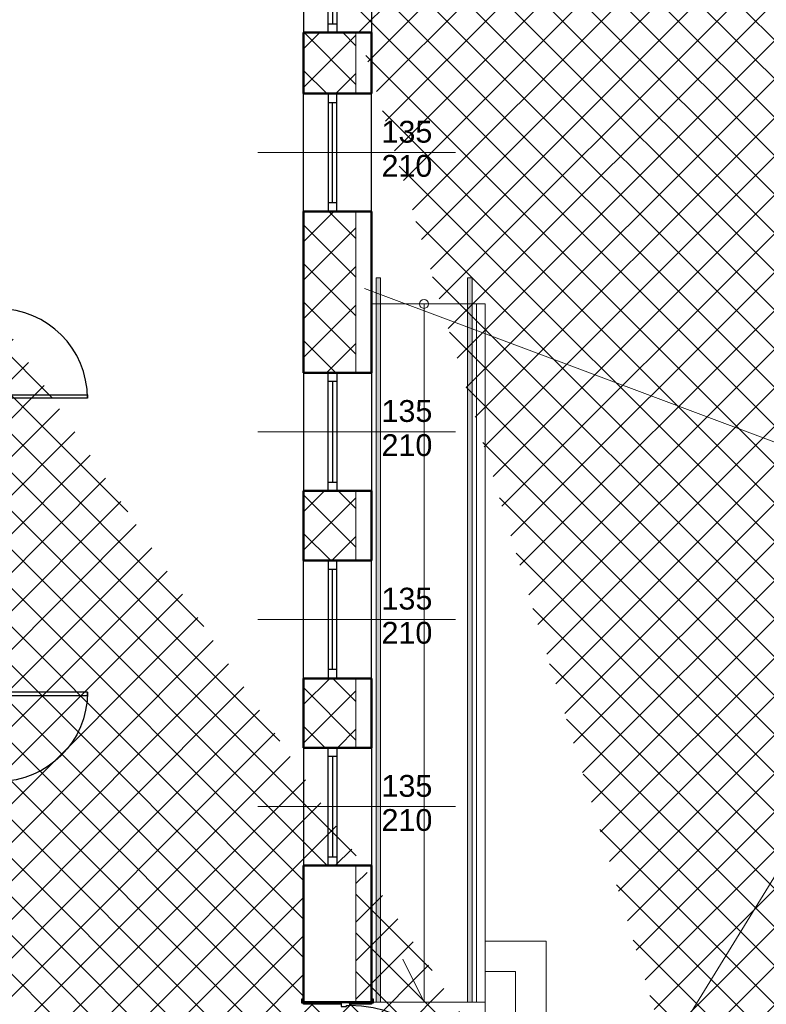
# Model space of a CAD drawing. Header units: millimetres. Extents: x 2215 to 12087, y 6991 to 11359.
# Tile 8 of 26: x 3833 to 4689, y 9063 to 10191. Entities that reach past the tile are written whole.
import ezdxf

# ---------------------------------------------------------------- set-up
doc = ezdxf.new("R2010")
doc.units = ezdxf.units.MM
for name, color, linetype in [('2D - Ogólne', 7, 'Continuous'), ('Drzwi Archicad', 7, 'Continuous'), ('Konstrukcja - Ściany zew', 7, 'Continuous'), ('Okna Archicada', 7, 'Continuous'), ('Opisy - Teksty', 7, 'Continuous')]:
    doc.layers.add(name, color=color, linetype=linetype)
for name, color, linetype, lineweight in [('A_cienkie', 130, 'Continuous', 9), ('A_opisy', 81, 'Continuous', 13), ('A_ściany istniejące hatch', 82, 'Continuous', 9)]:
    doc.layers.add(name, color=color, linetype=linetype, lineweight=lineweight)
doc.styles.add('STYL_AUTOMATYCZNY_1', font='arial.ttf')

# ---------------------------------------------------------------- blocks, each defined once
blk = doc.blocks.new('Okno 27_2')
at = {"layer": 'Okna Archicada', "color": 7, "linetype": 'Continuous', "lineweight": 25}
for p, q in [((-675, 400), (675, 400)), ((-675, 0), (-575.0000000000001, 0)), ((-575.0000000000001, 0), (-575.0000000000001, -100)), ((-575.0000000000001, 0), (575.0000000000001, 0)), ((575.0000000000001, -100), (575.0000000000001, 0)), ((575.0000000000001, 0), (675, 0)), ((-575.0000000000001, -100), (-675, -100)), ((-575.0000000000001, -50), (575.0000000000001, -50)), ((575.0000000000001, -100), (-575.0000000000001, -100)), ((675, -100), (575.0000000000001, -100)), ((-675, -380), (675, -380))]:
    blk.add_line(p, q, dxfattribs=at)
at = {"layer": 'Okna Archicada', "color": 7, "linetype": 'Continuous', "lineweight": 50}
for p, q in [((-675, 400), (-675, 0)), ((675, 400), (675, 0)), ((-675, 0), (-675, -100)), ((-675, 0), (-675, -100)), ((675, 0), (675, -100)), ((675, 0), (675, -100)), ((-675, -100), (-675, -380)), ((675, -100), (675, -380))]:
    blk.add_line(p, q, dxfattribs=at)
blk = doc.blocks.new('Drzwi metalowe 27_2')
at = {"layer": 'Drzwi Archicad', "color": 7, "linetype": 'Continuous', "lineweight": 25}
for p, q in [((622, 0), (621.9999999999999, 1324)), ((621.9999999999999, 1324), (661.9999999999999, 1324)), ((661.9999999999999, 1324), (661.9999999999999, 0)), ((-737, 250), (-737, 269)), ((-737, 269), (-687, 269)), ((-687, 250), (-737, 250)), ((-700, 0), (-700, 250)), ((-700, 250), (-674.9999999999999, 250)), ((-687, 269), (-687, 250)), ((-674.9999999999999, 250), (-674.9999999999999, 0)), ((674.9999999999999, 0), (674.9999999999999, 250)), ((674.9999999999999, 250), (700, 250)), ((687, 269), (737, 269)), ((687, 250), (687, 269)), ((737, 250), (687, 250)), ((700, 250), (700, 0)), ((737, 269), (737, 250)), ((-674.9999999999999, 0), (-700, 0)), ((-661.9999999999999, 0), (-700, 0)), ((-700, 0), (-700, -100)), ((-661.9999999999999, -40), (-661.9999999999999, 0)), ((661.9999999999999, 0), (622, 0)), ((700, 0), (661.9999999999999, 0)), ((661.9999999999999, 0), (661.9999999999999, -40)), ((700, 0), (674.9999999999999, 0)), ((700, -100), (700, 0)), ((-700, -530), (-700, -100)), ((-700, -100), (-674.9999999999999, -100)), ((-700, -100), (-649.9999999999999, -100)), ((-674.9999999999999, -100), (-674.9999999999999, -530)), ((-649.9999999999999, -40), (-661.9999999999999, -40)), ((-649.9999999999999, -100), (-649.9999999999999, -40)), ((661.9999999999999, -40), (649.9999999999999, -40)), ((649.9999999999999, -40), (649.9999999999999, -100)), ((649.9999999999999, -100), (700, -100)), ((674.9999999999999, -530), (674.9999999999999, -100)), ((674.9999999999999, -100), (700, -100)), ((700, -100), (700, -530)), ((-737, -549), (-737, -530)), ((-737, -530), (-687, -530)), ((-687, -549), (-737, -549)), ((-674.9999999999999, -530), (-700, -530)), ((-687, -530), (-687, -549)), ((700, -530), (674.9999999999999, -530)), ((687, -530), (737, -530)), ((687, -549), (687, -530)), ((737, -549), (687, -549)), ((737, -530), (737, -549))]:
    blk.add_line(p, q, dxfattribs=at)
at = {"layer": 'Drzwi Archicad', "color": 7, "linetype": 'Continuous', "lineweight": 50}
for p, q in [((-700, 250), (-737, 250)), ((-700, 250), (-737, 250)), ((-700, 250), (-700, 0)), ((-700, 250), (-700, 0)), ((-700, 250), (-700, 0)), ((700, 250), (700, 0)), ((700, 250), (700, 0)), ((700, 250), (700, 0)), ((700, 250), (737, 250)), ((700, 250), (737, 250)), ((-700, 0), (-700, -100)), ((-700, 0), (-700, -100)), ((700, 0), (700, -100)), ((700, 0), (700, -100)), ((-700, -100), (-700, -530)), ((-700, -100), (-700, -530)), ((700, -100), (700, -530)), ((700, -100), (700, -530)), ((-700, -530), (-737, -530)), ((-700, -530), (-737, -530)), ((700, -530), (737, -530)), ((700, -530), (737, -530))]:
    blk.add_line(p, q, dxfattribs=at)
at = {"layer": 'Drzwi Archicad', "color": 7, "linetype": 'Continuous', "lineweight": 25}
blk.add_arc((661.9999999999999, 0), 1324, 90, 180, dxfattribs=at)
blk = doc.blocks.new('Ściana_2_1', base_point=(-7572.261235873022, 24720))
at = {"layer": 'Konstrukcja - Ściany zew', "color": 7, "linetype": 'Continuous', "lineweight": 50}
for p, q in [((-7292.261235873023, 19920), (-7572.261235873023, 19920)), ((-7192.261235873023, 19920), (-7292.261235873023, 19920)), ((-6792.261235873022, 19920), (-7192.261235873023, 19920)), ((-7292.261235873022, 19220), (-7572.261235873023, 19220)), ((-7192.261235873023, 19220), (-7292.261235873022, 19220)), ((-6792.261235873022, 19220), (-7192.261235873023, 19220)), ((-7292.261235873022, 17870), (-7572.261235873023, 17870)), ((-7192.261235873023, 17870), (-7292.261235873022, 17870)), ((-6792.261235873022, 17870), (-7192.261235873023, 17870)), ((-7292.261235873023, 16020), (-7572.261235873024, 16020)), ((-7192.261235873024, 16020), (-7292.261235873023, 16020)), ((-6792.261235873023, 16020), (-7192.261235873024, 16020)), ((-7292.261235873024, 14670), (-7572.261235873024, 14670)), ((-7192.261235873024, 14670), (-7292.261235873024, 14670)), ((-6792.261235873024, 14670), (-7192.261235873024, 14670)), ((-7292.261235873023, 13869.73562378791), (-7572.261235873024, 13869.73562378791)), ((-7192.261235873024, 13869.73562378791), (-7292.261235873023, 13869.73562378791)), ((-6792.261235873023, 13869.73562378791), (-7192.261235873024, 13869.73562378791)), ((-7292.261235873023, 12519.73562378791), (-7572.261235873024, 12519.73562378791)), ((-7192.261235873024, 12519.73562378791), (-7292.261235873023, 12519.73562378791)), ((-6792.261235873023, 12519.73562378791), (-7192.261235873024, 12519.73562378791)), ((-7292.261235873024, 11724.15074424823), (-7572.261235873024, 11724.15074424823)), ((-7192.261235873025, 11724.15074424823), (-7292.261235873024, 11724.15074424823)), ((-6792.261235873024, 11724.15074424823), (-7192.261235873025, 11724.15074424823)), ((-7292.261235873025, 10374.15074424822), (-7572.261235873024, 10374.15074424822)), ((-7192.261235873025, 10374.15074424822), (-7292.261235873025, 10374.15074424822)), ((-6792.261235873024, 10374.15074424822), (-7192.261235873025, 10374.15074424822)), ((-7572.261235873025, 8810.000000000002), (-7572.261235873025, 8847.000000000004)), ((-7142.261235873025, 8810.000000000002), (-7572.261235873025, 8810.000000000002)), ((-7042.261235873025, 8810.000000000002), (-7142.261235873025, 8810.000000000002)), ((-6792.261235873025, 8810.000000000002), (-7042.261235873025, 8810.000000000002)), ((-6792.261235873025, 8810.000000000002), (-7042.261235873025, 8810.000000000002)), ((-6792.261235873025, 8810.000000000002), (-6792.261235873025, 8847.000000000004))]:
    blk.add_line(p, q, dxfattribs=at)
at = {"layer": 'Konstrukcja - Ściany zew', "color": 7, "linetype": 'Continuous', "lineweight": 50, "flags": 128}
for points in [[(-7572.261235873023, 19920.00001311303), (-7572.261235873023, 19220.0001281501)], [(-6792.261235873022, 19220), (-6792.261235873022, 19920)], [(-7572.261235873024, 17869.99996215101), (-7572.261235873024, 16019.99995589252)], [(-6792.261235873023, 16020), (-6792.261235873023, 17870)], [(-7572.261235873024, 14670.00006139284), (-7572.261235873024, 13869.73571364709)], [(-6792.261235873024, 13869.73575268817), (-6792.261235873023, 14670)], [(-7572.261235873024, 12519.735547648), (-7572.261235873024, 11724.15076383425)], [(-6792.261235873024, 11724.15080645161), (-6792.261235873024, 12519.73575268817)], [(-7572.261235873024, 10374.15086933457), (-7572.261235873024, 8810.000109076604)], [(-6792.261235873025, 8810), (-6792.261235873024, 10374.15080645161)]]:
    blk.add_lwpolyline(points, dxfattribs=at)
at = {"layer": 'Drzwi Archicad', "color": 21, "linetype": 'Continuous', "lineweight": 13, "true_color": 0xff9955, "zscale": 1000, "rotation": 270}
blk.add_blockref('Drzwi metalowe 27_2', (-7042.261235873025, 8110.000000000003), dxfattribs=at)
at = {"layer": 'Okna Archicada', "color": 21, "linetype": 'Continuous', "lineweight": 13, "true_color": 0xff9955, "zscale": 1000, "rotation": 270}
for p in [(-7192.261235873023, 20595), (-7192.261235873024, 15345), (-7192.261235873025, 11049.15074424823)]:
    blk.add_blockref('Okno 27_2', p, dxfattribs=at)
at = {"layer": 'Okna Archicada', "color": 21, "linetype": 'Continuous', "lineweight": 13, "true_color": 0xff9955, "xscale": -1, "zscale": 1000, "rotation": 270}
for p in [(-7192.261235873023, 18545), (-7192.261235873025, 13194.73562378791)]:
    blk.add_blockref('Okno 27_2', p, dxfattribs=at)
blk = doc.blocks.new('Drzwi metalowe 27_3')
at = {"layer": 'Drzwi Archicad', "color": 7, "linetype": 'Continuous', "lineweight": 25}
for p, q in [((472.0000000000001, 0), (472, 1024)), ((472, 1024), (512, 1024)), ((512, 1024), (512, 0)), ((-587.0000000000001, 0), (-587.0000000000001, 19)), ((-587.0000000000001, 19), (-537, 19)), ((-537, 0), (-587.0000000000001, 0)), ((-512, 0), (-550, 0)), ((-550, 0), (-550, -100)), ((-537, 19), (-537, 0)), ((-512, -40), (-512, 0)), ((512, 0), (472.0000000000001, 0)), ((550, 0), (512, 0)), ((512, 0), (512, -40)), ((537, 19), (587.0000000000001, 19)), ((537, 0), (537, 19)), ((587.0000000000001, 0), (537, 0)), ((550, -100), (550, 0)), ((587.0000000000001, 19), (587.0000000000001, 0)), ((-550, -480), (-550, -100)), ((-550, -100), (-525, -100)), ((-550, -100), (-500, -100)), ((-525, -100), (-525, -480)), ((-500, -40), (-512, -40)), ((-500, -100), (-500, -40)), ((512, -40), (500, -40)), ((500, -40), (500, -100)), ((500, -100), (550, -100)), ((525, -480), (525, -100)), ((525, -100), (550, -100)), ((550, -100), (550, -480)), ((-587.0000000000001, -499), (-587.0000000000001, -480)), ((-587.0000000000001, -480), (-537, -480)), ((-537, -499), (-587.0000000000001, -499)), ((-525, -480), (-550, -480)), ((-537, -480), (-537, -499)), ((550, -480), (525, -480)), ((537, -480), (587.0000000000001, -480)), ((537, -499), (537, -480)), ((587.0000000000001, -499), (537, -499)), ((587.0000000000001, -480), (587.0000000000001, -499))]:
    blk.add_line(p, q, dxfattribs=at)
blk.add_arc((512, 0), 1024, 90, 180, dxfattribs=at)
blk = doc.blocks.new('Ściana_6_1', base_point=(-11072.26123587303, -3900.000000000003))
at = {"layer": 'Drzwi Archicad', "color": 21, "linetype": 'Continuous', "lineweight": 13, "true_color": 0xff9955, "zscale": 1000, "rotation": 270}
blk.add_blockref('Drzwi metalowe 27_3', (-11072.26123587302, 16242.65354461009), dxfattribs=at)
at = {"layer": 'Drzwi Archicad', "color": 21, "linetype": 'Continuous', "lineweight": 13, "true_color": 0xff9955, "xscale": -1, "zscale": 1000, "rotation": 270}
blk.add_blockref('Drzwi metalowe 27_3', (-11072.26123587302, 11849.9916988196), dxfattribs=at)

msp = doc.modelspace()

# ---------------------------------------------------------------- hatches: boundary and pattern name
at = {"layer": 'A_cienkie', "lineweight": 13, "true_color": 0x000000}
h = msp.add_hatch(color=18, dxfattribs=at)
h.dxf.hatch_style = 1
h.paths.add_polyline_path([(4246.561703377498, 9065.429524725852), (4246.561703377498, 9895.429524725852), (4241.561703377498, 9895.429524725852), (4241.561703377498, 9065.429524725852)])
h = msp.add_hatch(color=18, dxfattribs=at)
h.dxf.hatch_style = 1
h.paths.add_polyline_path([(4346.561703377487, 9065.429524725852), (4346.561703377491, 9895.429524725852), (4351.561703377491, 9895.429524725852), (4351.561703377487, 9065.429524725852)])
at = {"layer": 'A_ściany istniejące hatch', "lineweight": 13, "true_color": 0x000000}
h = msp.add_hatch(dxfattribs=at)
h.set_pattern_fill('NET', color=18, scale=250, angle=45)
h.set_pattern_definition([(45, (37623.19275181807, 4864.106082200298), (-22.09708691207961, 22.09708691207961), []), (135, (37623.19275181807, 4864.106082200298), (-22.09708691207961, -22.09708691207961), [])])
h.paths.add_polyline_path([(5636.561703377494, 10020.42952679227), (5678.561703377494, 10020.42952397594), (5678.561703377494, 9758.429524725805), (5888.561703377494, 9758.429524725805), (5888.561703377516, 9716.429524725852), (5636.561703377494, 9716.429524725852)], flags=16)
h.paths.add_polyline_path([(6230.563354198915, 9744.429524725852), (6230.563354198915, 9684.429524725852), (6110.561703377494, 9684.429524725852), (6110.561703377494, 9524.429524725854), (6050.561703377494, 9524.429524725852), (6050.561703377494, 9716.429524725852), (6008.561703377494, 9716.429524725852), (6008.561703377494, 9758.429524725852), (6012.561703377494, 9758.429524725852), (6012.561703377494, 10417.42952472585), (5678.561703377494, 10417.42952472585), (5678.561703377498, 10371.42952472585), (5636.561703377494, 10371.42952472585), (5636.561703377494, 10461.42952472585), (6094.561703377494, 10461.42952472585), (6094.561700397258, 10417.42952472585), (6056.561703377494, 10417.42952472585), (6056.561703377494, 9744.429524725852)], flags=17)
h.paths.add_polyline_path([(6834.561703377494, 9744.429524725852), (6976.561703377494, 9744.429524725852), (6976.561703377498, 9806.429524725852), (7020.561703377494, 9806.429524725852), (7020.561703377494, 9521.429527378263), (6960.561703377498, 9521.429527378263), (6960.561703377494, 9684.429524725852), (6834.561703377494, 9684.429524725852)], flags=17)
h.paths.add_polyline_path([(6877.561703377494, 8864.429524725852), (6960.561703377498, 8864.429524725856), (6960.561703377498, 8979.429527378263), (7020.561703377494, 8979.429527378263), (7020.561703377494, 8806.429524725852), (6960.561703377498, 8806.429524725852), (6960.561703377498, 8839.429524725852), (6877.561703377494, 8839.429524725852)], flags=17)
h.paths.add_polyline_path([(6520.561703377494, 9434.429524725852), (6550.561703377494, 9434.429524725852), (6550.561703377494, 9404.429524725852), (6520.561703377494, 9404.429524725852)], flags=17)
h.paths.add_polyline_path([(6520.561703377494, 9140.429524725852), (6550.561703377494, 9140.429524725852), (6550.561703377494, 9170.429524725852), (6520.561703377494, 9170.429524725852)], flags=17)
h.paths.add_polyline_path([(6032.561703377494, 7594.429524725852), (6092.561703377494, 7594.429524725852), (6092.561703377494, 7434.429524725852), (6330.561703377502, 7434.429524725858), (6330.561703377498, 7614.429524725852), (6390.561703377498, 7614.429524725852), (6390.561703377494, 7434.429524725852), (6960.561703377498, 7434.429524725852), (6960.561703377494, 7584.429524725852), (7020.561703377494, 7584.429524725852), (7020.561703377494, 7374.429524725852), (6032.561703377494, 7374.429524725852)])
h.paths.add_polyline_path([(3550.561707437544, 10744.42952472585), (3763.561703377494, 10744.42952707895), (3763.56169834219, 10838.46374156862), (3788.561700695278, 10838.46373539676), (3788.561700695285, 10719.42952472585), (3550.561707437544, 10719.42952472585)], flags=17)
h.paths.add_polyline_path([(4183.561703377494, 10718.77503507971), (4218.561703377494, 10718.77503507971), (4218.561703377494, 10838.46373539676), (4183.561703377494, 10838.46373539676)], flags=17)
h.paths.add_polyline_path([(4473.561703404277, 8894.429524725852), (4543.561691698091, 8894.429524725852), (4543.561691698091, 8834.429524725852), (4473.561703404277, 8834.429524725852)], flags=17)
h.paths.add_polyline_path([(4883.56170340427, 8894.429524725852), (4953.56170340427, 8894.429524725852), (4953.56170340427, 8834.429524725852), (4883.56170340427, 8834.429524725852)], flags=17)
h.paths.add_polyline_path([(5324.561703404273, 8894.429524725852), (5392.561691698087, 8894.429524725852), (5392.561691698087, 8834.429524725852), (5324.561703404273, 8834.429524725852)], flags=17)
h.paths.add_polyline_path([(5527.56170340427, 8894.429524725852), (5608.561691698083, 8894.429524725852), (5608.561691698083, 8834.429524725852), (5527.56170340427, 8834.429524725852)], flags=17)
h.paths.add_polyline_path([(6110.561703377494, 9394.42952066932), (6050.561703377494, 9394.42952066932), (6050.561703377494, 9318.429524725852), (6110.561703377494, 9318.429524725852)], flags=17)
h.paths.add_polyline_path([(5678.561703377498, 10241.42952249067), (5636.561703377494, 10241.42952249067), (5636.561703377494, 10150.42952621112), (5678.561703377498, 10150.42952621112)], flags=16)
h.paths.add_polyline_path([(6224.561703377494, 10461.42952472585), (6358.561703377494, 10461.42952472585), (6358.561703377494, 10417.42952472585), (6224.561703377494, 10417.42952472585)], flags=17)
h.paths.add_polyline_path([(6976.561703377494, 10141.42952673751), (7020.561703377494, 10141.42952673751), (7020.561703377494, 10216.42952472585), (6976.561703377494, 10216.42952472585)], flags=17)
h.paths.add_polyline_path([(6976.561703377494, 9936.429524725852), (7020.561703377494, 9936.429524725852), (7020.561703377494, 10011.42952472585), (6976.561703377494, 10011.42952472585)], flags=17)
h.paths.add_polyline_path([(6960.561703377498, 9315.429529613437), (7020.561703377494, 9315.429529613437), (7020.561703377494, 9391.429527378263), (6960.561703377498, 9391.429527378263)], flags=17)
h.paths.add_polyline_path([(6960.561703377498, 9109.429529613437), (7020.561703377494, 9109.429529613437), (7020.561703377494, 9185.429527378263), (6960.561703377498, 9185.429527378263)], flags=17)
h.paths.add_polyline_path([(6960.561703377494, 8601.42952696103), (7020.561703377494, 8601.42952696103), (7020.561703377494, 8676.429524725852), (6960.561703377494, 8676.429524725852)], flags=17)
h.paths.add_polyline_path([(6960.561703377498, 8396.429526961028), (7020.561703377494, 8396.429526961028), (7020.561703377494, 8471.429524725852), (6960.561703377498, 8471.429524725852)], flags=17)
h.paths.add_polyline_path([(6960.561703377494, 7924.429526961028), (7020.561703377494, 7924.429526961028), (7020.561703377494, 7994.429524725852), (6960.561703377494, 7994.429524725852)], flags=17)
h.paths.add_polyline_path([(7020.561703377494, 7719.429524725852), (6960.561703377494, 7719.429524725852), (6960.561703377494, 7789.429524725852), (7020.561703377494, 7789.429524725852)], flags=17)
h.paths.add_polyline_path([(5735.561703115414, 7834.429524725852), (5805.561703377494, 7834.429524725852), (5805.561703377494, 7774.429524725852), (5735.561703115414, 7774.429524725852)], flags=17)
h.paths.add_polyline_path([(5530.561703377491, 7774.429524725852), (5600.561703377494, 7774.429524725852), (5600.561703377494, 7834.429524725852), (5530.561703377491, 7834.429524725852)], flags=17)
h.paths.add_polyline_path([(5325.561703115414, 7834.429524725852), (5395.561703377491, 7834.429524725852), (5395.561703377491, 7774.429524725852), (5325.561703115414, 7774.429524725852)], flags=17)
h.paths.add_polyline_path([(5068.561703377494, 7774.429524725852), (5190.561691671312, 7774.429524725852), (5190.561691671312, 7834.429524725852), (5068.561703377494, 7834.429524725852)], flags=17)
h.paths.add_polyline_path([(4863.561703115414, 7834.429524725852), (4933.561703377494, 7834.429524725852), (4933.561703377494, 7774.429524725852), (4863.561703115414, 7774.429524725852)], flags=17)
h.paths.add_polyline_path([(4658.561703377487, 7774.429524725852), (4728.561703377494, 7774.429524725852), (4728.561703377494, 7834.429524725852), (4658.561703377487, 7834.429524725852)], flags=17)
h.paths.add_polyline_path([(4453.561703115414, 7834.429524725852), (4523.561703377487, 7834.429524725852), (4523.561703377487, 7774.429524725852), (4453.561703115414, 7774.429524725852)], flags=17)
h.paths.add_polyline_path([(6342.561703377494, 7834.429524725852), (6256.061703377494, 7834.429524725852), (6256.077114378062, 7774.429524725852), (6330.561703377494, 7774.429524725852), (6330.561703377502, 7724.429524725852), (6390.561703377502, 7724.429524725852), (6390.561703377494, 7967.929524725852), (6342.561703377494, 7967.929524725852)], flags=17)
h.paths.add_polyline_path([(6146.061703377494, 7834.429524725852), (6146.077114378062, 7774.429524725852), (6092.561703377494, 7774.429524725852), (6092.561703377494, 7734.429524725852), (6032.561703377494, 7734.429524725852), (6032.561703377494, 7774.429524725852), (5940.561703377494, 7774.429524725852), (5940.561703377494, 7834.429524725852)], flags=17)
h.paths.add_polyline_path([(4158.561703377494, 7728.429524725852), (4218.561703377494, 7728.429524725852), (4218.561703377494, 7774.429524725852), (4318.561703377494, 7774.429524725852), (4318.561691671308, 7834.429524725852), (4158.561703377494, 7834.429524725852)], flags=17)
h.paths.add_polyline_path([(5948.56170340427, 8894.429524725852), (6050.561703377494, 8894.429524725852), (6050.561703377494, 9188.429524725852), (6110.561703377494, 9188.429520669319), (6110.561703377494, 8864.429524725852), (6127.561703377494, 8864.429524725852), (6127.561703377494, 8839.429524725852), (6110.561703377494, 8839.429524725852), (6110.561703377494, 8484.429524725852), (6137.561703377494, 8484.429524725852), (6137.561703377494, 8404.429524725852), (6110.561703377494, 8404.429524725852), (6110.561703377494, 8184.429524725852), (5935.061703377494, 8184.429524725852), (5935.061703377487, 8232.429524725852), (6070.561703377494, 8232.429524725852), (6070.561703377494, 8834.429524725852), (5948.56170314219, 8834.429524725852)], flags=17)
h.paths.add_polyline_path([(5743.56170340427, 8894.429524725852), (5813.56170340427, 8894.429524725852), (5813.56170340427, 8834.429524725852), (5780.561703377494, 8834.429524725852), (5780.561703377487, 8668.429524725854), (5748.561703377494, 8668.429528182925), (5748.561703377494, 8834.429524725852), (5743.561703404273, 8834.429524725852)], flags=17)
h.paths.add_polyline_path([(5501.561703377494, 8232.429524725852), (5748.561703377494, 8232.429524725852), (5748.561703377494, 8382.429530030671), (5780.561703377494, 8382.429526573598), (5780.56170337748, 8232.429524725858), (5825.061703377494, 8232.429524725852), (5825.061703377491, 8184.429524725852), (5501.561703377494, 8184.429524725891)], flags=17)
h.paths.add_polyline_path([(4512.561703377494, 8232.429524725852), (4512.561703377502, 8184.429524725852), (4752.561703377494, 8184.429524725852), (4752.561703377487, 8232.429524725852), (4748.56170340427, 8232.429524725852), (4748.56170340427, 8324.429524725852), (4720.56170340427, 8324.429524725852), (4720.561703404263, 8232.429524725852)], flags=17)
h.paths.add_polyline_path([(4158.561703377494, 8925.429524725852), (4218.561703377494, 8925.429524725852), (4218.561703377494, 8894.429524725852), (4338.561703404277, 8894.429524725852), (4338.561691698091, 8834.429524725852), (4198.561703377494, 8834.429524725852), (4198.561703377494, 8232.429524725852), (4402.561703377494, 8232.429524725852), (4402.561703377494, 8184.429524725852), (4158.561703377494, 8184.429524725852)], flags=17)
h.paths.add_polyline_path([(4218.561703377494, 9221.844599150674), (4158.561703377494, 9221.844599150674), (4158.561703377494, 9065.429535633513), (4218.561703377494, 9065.429535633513)], flags=17)
h.paths.add_polyline_path([(4218.561703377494, 9436.403087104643), (4158.561703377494, 9436.403087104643), (4158.561703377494, 9356.844601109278), (4218.561703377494, 9356.844601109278)], flags=17)
h.paths.add_polyline_path([(4218.561703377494, 9651.429524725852), (4158.561703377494, 9651.429524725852), (4158.561703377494, 9571.403096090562), (4218.561703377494, 9571.403096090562)], flags=17)
h.paths.add_polyline_path([(4218.561703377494, 9971.429524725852), (4158.561703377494, 9971.429524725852), (4158.561703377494, 9786.429524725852), (4218.561703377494, 9786.429524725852)], flags=17)
h.paths.add_polyline_path([(4218.561703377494, 10176.42952472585), (4158.561703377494, 10176.42952472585), (4158.561703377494, 10106.42953754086), (4218.561703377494, 10106.42953754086)], flags=17)
h.paths.add_polyline_path([(4218.561703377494, 10391.42952472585), (4158.561703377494, 10391.42952472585), (4158.561703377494, 10311.42952472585), (4218.561703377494, 10311.42952472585)], flags=17)
h.paths.add_polyline_path([(3168.561703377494, 10116.54587023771), (3108.561703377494, 10116.54587023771), (3108.561703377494, 10186.52585426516), (3168.561703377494, 10186.52585426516), (3168.561703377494, 10188.42952472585), (3628.561703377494, 10188.42952472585), (3628.561703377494, 10178.42952472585), (3597.461703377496, 10178.42952472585), (3597.461703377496, 10102.42952472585), (3582.461703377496, 10102.42952472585), (3582.461703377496, 10178.42952472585), (3326.561703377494, 10178.42952472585), (3326.561703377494, 10163.42636947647), (3319.561703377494, 10163.42636947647), (3319.561703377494, 10178.42952472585), (3168.561703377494, 10178.42952472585)])
h.paths.add_polyline_path([(3168.561703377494, 10061.42952472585), (3168.561703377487, 10068.42952472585), (3319.561703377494, 10068.42952472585), (3319.561703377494, 10073.42637020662), (3326.561703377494, 10073.42637020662), (3326.561703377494, 10050.94845653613), (3319.561703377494, 10050.94845601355), (3319.561703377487, 10061.42952472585)], flags=17)
h.paths.add_polyline_path([(3108.561703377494, 9981.545870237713), (3168.561703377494, 9981.545870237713), (3168.561703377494, 9951.429524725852), (3319.561703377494, 9951.429524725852), (3319.561703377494, 9960.94845674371), (3326.561703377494, 9960.94845674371), (3326.561703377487, 9951.429524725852), (3582.461703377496, 9951.429524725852), (3582.461703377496, 10007.42952472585), (3597.461703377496, 10007.42952472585), (3597.461703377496, 9951.429524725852), (3625.561703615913, 9951.429524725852), (3625.561703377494, 9936.429524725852), (3168.561703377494, 9936.429524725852), (3168.561703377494, 9911.065886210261), (3108.561703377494, 9911.065886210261)])
h.paths.add_polyline_path([(3108.561703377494, 9781.065886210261), (3168.561703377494, 9781.065886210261), (3168.561703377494, 9736.429524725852), (3760.561703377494, 9736.429524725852), (3760.561703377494, 9753.694879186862), (3808.561703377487, 9753.694879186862), (3808.561703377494, 9424.428694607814), (3760.561703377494, 9424.428694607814), (3760.561703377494, 9696.429524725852), (3168.561703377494, 9696.429524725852), (3168.561703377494, 9618.558378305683), (3108.561703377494, 9618.558378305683)])
h.paths.add_polyline_path([(3108.561703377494, 9278.57839427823), (3168.561703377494, 9278.57839427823), (3168.561703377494, 9256.429524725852), (3760.561703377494, 9256.429524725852), (3760.561703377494, 9314.428694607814), (3808.561703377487, 9314.428694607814), (3808.561703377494, 8917.428694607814), (3760.561703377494, 8917.428694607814), (3760.561703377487, 9231.429524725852), (3168.561703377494, 9231.429524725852), (3168.561703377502, 9208.362109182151), (3108.561703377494, 9208.362109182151)])
h.paths.add_polyline_path([(3108.561703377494, 8864.231440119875), (3168.561703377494, 8864.231440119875), (3168.561703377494, 8794.429524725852), (3760.561703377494, 8794.429524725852), (3760.561703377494, 8807.428694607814), (3808.561703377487, 8807.428694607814), (3808.561703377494, 8748.790455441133), (3760.561703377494, 8748.790455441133), (3760.561703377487, 8751.429524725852), (3168.561703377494, 8751.429524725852), (3168.561703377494, 8699.231440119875), (3108.561703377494, 8699.231440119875)])
h.paths.add_polyline_path([(3108.561703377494, 8564.231440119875), (3168.561703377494, 8564.231440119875), (3168.561703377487, 8509.649263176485), (3227.561703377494, 8509.649263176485), (3227.561703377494, 8651.346943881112), (3236.925484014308, 8651.346943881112), (3236.925482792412, 8645.346943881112), (3233.561703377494, 8645.346943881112), (3233.561703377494, 8509.649263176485), (3330.561703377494, 8509.649263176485), (3330.561703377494, 8645.346943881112), (3325.925482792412, 8645.346943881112), (3325.925482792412, 8651.346943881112), (3341.106911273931, 8651.346943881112), (3341.106911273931, 8645.346943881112), (3336.561703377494, 8645.346943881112), (3336.561703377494, 8509.649263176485), (3433.561703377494, 8509.649263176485), (3433.561703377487, 8645.346943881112), (3430.106911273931, 8645.346943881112), (3430.106910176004, 8651.346943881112), (3439.561703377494, 8651.346943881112), (3439.561703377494, 8616.346943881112), (3443.733391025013, 8616.346943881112), (3443.733391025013, 8610.346943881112), (3439.561703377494, 8610.346943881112), (3439.561703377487, 8509.649263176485), (3607.561703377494, 8509.649263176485), (3607.561703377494, 8610.346943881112), (3532.73339317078, 8610.346943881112), (3532.73339217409, 8616.346943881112), (3613.561703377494, 8616.346943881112), (3613.561703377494, 8509.649263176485), (3760.561703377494, 8509.649263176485), (3760.561703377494, 8638.790455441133), (3808.561703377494, 8638.790455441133), (3808.561703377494, 8491.935586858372), (3760.561703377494, 8491.935586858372), (3760.561703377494, 8494.649263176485), (3613.561703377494, 8494.649263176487), (3613.561703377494, 8452.349261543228), (3607.561703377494, 8452.349263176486), (3607.561703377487, 8494.649263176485), (3168.561703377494, 8494.649263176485), (3108.561703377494, 8494.649263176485)])
h.paths.add_polyline_path([(3108.561703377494, 9413.57839427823), (3168.561703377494, 9413.57839427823), (3168.561703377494, 9483.558378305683), (3108.561703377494, 9483.558378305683)])
h.paths.add_polyline_path([(3108.561703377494, 8999.231440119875), (3168.561703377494, 8999.231440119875), (3168.561703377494, 9073.362109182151), (3108.561703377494, 9073.362109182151)], flags=17)
h.paths.add_polyline_path([(3108.561703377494, 8289.669279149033), (3168.561703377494, 8289.669279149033), (3168.561703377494, 8359.649263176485), (3108.561703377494, 8359.649263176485)], flags=17)
h.paths.add_polyline_path([(3108.561703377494, 8084.689295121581), (3108.561703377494, 8154.669279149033), (3168.561703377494, 8154.669279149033), (3168.561703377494, 8144.669279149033), (3215.561703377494, 8144.669279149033), (3215.561703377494, 8315.649279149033), (3226.772422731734, 8315.649279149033), (3226.772422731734, 8309.649279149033), (3221.561703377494, 8309.649279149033), (3221.561703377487, 8144.669279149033), (3320.561703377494, 8144.669279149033), (3320.561703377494, 8309.649279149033), (3315.772425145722, 8309.649279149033), (3315.772425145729, 8315.649279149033), (3331.073562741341, 8315.649279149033), (3331.073562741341, 8309.649279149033), (3326.561703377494, 8309.649279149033), (3326.561703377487, 8144.669279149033), (3423.561703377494, 8144.669279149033), (3423.561703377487, 8309.649279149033), (3420.073564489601, 8309.649279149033), (3420.073561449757, 8315.649279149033), (3434.10690999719, 8315.649279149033), (3434.106911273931, 8309.649279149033), (3429.561703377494, 8309.649279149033), (3429.561703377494, 8144.669279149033), (3526.561703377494, 8144.669279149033), (3526.561703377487, 8309.649279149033), (3523.106911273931, 8309.649279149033), (3523.106911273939, 8315.649279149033), (3526.561703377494, 8315.649279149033), (3526.561703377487, 8359.649263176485), (3607.561703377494, 8359.649263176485), (3607.561703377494, 8363.349262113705), (3613.561703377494, 8363.349262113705), (3613.561703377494, 8349.321729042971), (3607.561703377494, 8349.321729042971), (3607.561703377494, 8353.649263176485), (3532.561703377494, 8353.649263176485), (3532.561703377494, 8144.669279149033), (3607.561703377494, 8144.669279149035), (3607.561703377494, 8260.321724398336), (3613.561703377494, 8260.321726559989), (3613.561703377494, 8144.669279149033), (3760.561703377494, 8144.669279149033), (3760.561703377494, 8381.935586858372), (3808.561703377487, 8381.93558685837), (3808.561703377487, 7948.129524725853), (3760.561703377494, 7948.129524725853), (3760.561703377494, 8129.669279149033), (3613.561703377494, 8129.669279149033), (3613.561703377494, 8032.159770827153), (3607.561703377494, 8032.159770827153), (3607.561703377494, 8129.669279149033), (3532.561703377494, 8129.669279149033), (3532.561703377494, 7936.829524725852), (3607.561703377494, 7936.829524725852), (3607.561703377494, 7943.159770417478), (3613.561703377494, 7943.159770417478), (3613.561703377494, 7927.129525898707), (3607.561703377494, 7927.129524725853), (3607.561703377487, 7930.829524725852), (3526.561703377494, 7930.829524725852), (3526.561703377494, 8004.429524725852), (3523.106911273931, 8004.429524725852), (3523.106911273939, 8010.429524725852), (3526.561703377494, 8010.429524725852), (3526.561703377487, 8129.669279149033), (3429.561703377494, 8129.669279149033), (3429.561703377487, 8010.429524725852), (3434.106910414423, 8010.429524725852), (3434.106911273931, 8004.429524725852), (3420.073562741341, 8004.429524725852), (3420.073564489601, 8010.429524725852), (3423.561703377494, 8010.429524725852), (3423.561703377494, 8129.669279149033), (3326.561703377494, 8129.669279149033), (3326.561703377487, 8010.429524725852), (3331.073562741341, 8010.429524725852), (3331.073562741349, 8004.429524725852), (3315.772424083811, 8004.429524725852), (3315.772425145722, 8010.429524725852), (3320.561703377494, 8010.429524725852), (3320.561703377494, 8129.669279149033), (3221.561703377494, 8129.669279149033), (3221.561703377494, 8010.429524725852), (3226.772424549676, 8010.429524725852), (3226.772422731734, 8004.429524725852), (3215.561703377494, 8004.429524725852), (3215.561703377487, 8129.669279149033), (3168.561703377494, 8129.669279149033), (3168.561703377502, 8084.689295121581)])
h.paths.add_polyline_path([(3228.561703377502, 7693.429524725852), (3168.561703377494, 7693.429524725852), (3168.561703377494, 7774.429524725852), (3108.561703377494, 7774.429524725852), (3108.561703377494, 7949.689295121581), (3168.561703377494, 7949.689295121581), (3168.561703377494, 7834.429524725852), (3607.561703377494, 7834.429524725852), (3607.561703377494, 7838.129524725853), (3613.561703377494, 7838.12952596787), (3613.561703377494, 7834.429524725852), (3760.561703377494, 7834.429524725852), (3760.561703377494, 7838.129524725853), (3808.561703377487, 7838.129524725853), (3808.561703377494, 7783.429525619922), (3783.561703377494, 7783.429524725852), (3783.561703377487, 7794.429524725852), (3613.561703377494, 7794.429524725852), (3613.561703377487, 7789.689295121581), (3607.561703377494, 7789.689295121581), (3607.561703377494, 7794.429524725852), (3423.561703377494, 7794.429524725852), (3423.561703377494, 7754.176359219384), (3398.561703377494, 7754.176359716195), (3398.561703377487, 7794.429524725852), (3228.561703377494, 7794.429524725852)])
h.paths.add_polyline_path([(3228.561703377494, 7444.429524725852), (3228.561703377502, 7483.429524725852), (3168.561703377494, 7483.429524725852), (3168.561703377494, 7384.429524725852), (4218.561703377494, 7384.429524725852), (4218.561703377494, 7588.429524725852), (4158.561703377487, 7588.429524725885), (4158.561703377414, 7444.429524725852)])
edge = h.paths.add_edge_path()
edge.add_line((6488.561703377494, 10461.42952472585), (6488.561699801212, 10417.42952472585))
edge.add_line((6488.561699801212, 10417.42952472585), (6526.561703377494, 10417.42952472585))
edge.add_line((6526.561703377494, 10417.42952472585), (6526.561703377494, 10267.42952472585))
edge.add_line((6526.561703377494, 10267.42952472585), (6553.561703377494, 10267.42952472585))
edge.add_line((6553.561703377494, 10267.42952472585), (6553.561703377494, 10417.42952472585))
edge.add_line((6553.561703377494, 10417.42952472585), (6976.561703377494, 10417.42952472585))
edge.add_line((6976.561703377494, 10417.42952472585), (6976.561703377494, 10346.42952298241))
edge.add_line((6976.561703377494, 10346.42952298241), (7020.561703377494, 10346.42952472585))
edge.add_line((7020.561703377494, 10346.42952472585), (7020.561703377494, 10461.42952472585))
edge.add_line((7020.561703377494, 10461.42952472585), (6488.561703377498, 10461.42956796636))
edge.add_line((3153.561703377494, 10838.46374156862), (3188.561703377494, 10838.46374156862))
edge.add_line((3188.561703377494, 10838.46374156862), (3188.561710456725, 10744.42952707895))
edge.add_line((3188.561710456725, 10744.42952707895), (3370.561703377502, 10744.42952707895))
edge.add_line((3370.561703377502, 10744.42952707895), (3370.5617075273, 10719.42952472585))
edge.add_line((3370.5617075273, 10719.42952472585), (3153.561703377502, 10719.42952472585))
edge.add_line((3153.561703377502, 10719.42952472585), (3153.561703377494, 10838.46373539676))
edge.add_line((4748.56170340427, 8434.429524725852), (4720.56170340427, 8434.429524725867))
edge.add_line((4720.56170340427, 8434.429524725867), (4720.561703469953, 8719.429524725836))
edge.add_line((4720.561703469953, 8719.429524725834), (4748.561703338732, 8719.429524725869))
edge.add_line((4748.561703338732, 8719.42952472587), (4748.561703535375, 8639.448574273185))
edge.add_line((4748.561703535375, 8639.448574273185), (4748.561703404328, 8547.820967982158))
edge.add_line((4748.561703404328, 8547.820967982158), (4748.561703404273, 8444.429524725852))
edge.add_line((4748.561703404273, 8444.429524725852), (4748.561691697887, 8434.429524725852))
edge.add_line((4058.561703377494, 10716.42952472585), (4218.561703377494, 10716.42952472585))
edge.add_line((4218.561703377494, 10716.42952472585), (4218.561703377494, 10526.42952472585))
edge.add_line((4218.561703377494, 10526.42952472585), (4158.561703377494, 10526.42952472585))
edge.add_line((4158.561703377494, 10526.42952472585), (4158.561703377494, 10656.42952472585))
edge.add_line((4158.561703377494, 10656.42952472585), (4058.561703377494, 10656.42952472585))
edge.add_line((4058.561703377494, 10656.42952472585), (4058.561701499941, 10716.42952472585))
edge.add_line((3550.561709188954, 10716.42952472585), (3908.561703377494, 10716.42952472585))
edge.add_line((3908.561703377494, 10716.42952472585), (3908.561703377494, 10656.42952472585))
edge.add_line((3908.561703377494, 10656.42952472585), (3808.561703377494, 10656.42952472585))
edge.add_line((3808.561703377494, 10656.42952472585), (3808.561703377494, 9863.694879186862))
edge.add_line((3808.561703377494, 9863.694879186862), (3760.561703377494, 9863.694879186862))
edge.add_line((3760.561703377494, 9863.694879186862), (3760.561703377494, 9936.429524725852))
edge.add_line((3760.561703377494, 9936.429524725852), (3720.561706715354, 9936.429524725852))
edge.add_line((3720.561706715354, 9936.429524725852), (3720.561703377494, 9951.429524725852))
edge.add_line((3720.561703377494, 9951.429524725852), (3760.561703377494, 9951.429524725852))
edge.add_line((3760.561703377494, 9951.429524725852), (3760.561703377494, 10656.42952472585))
edge.add_line((3760.561703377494, 10656.42952472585), (3550.561708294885, 10656.42952472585))
edge.add_line((3550.561708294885, 10656.42952472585), (3550.561703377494, 10716.42952472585))
edge.add_line((3398.561703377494, 7654.176359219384), (3423.561703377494, 7654.176358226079))
edge.add_line((3423.561703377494, 7654.176358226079), (3423.561703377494, 7619.429524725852))
edge.add_line((3423.561703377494, 7619.429524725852), (3783.561703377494, 7619.429524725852))
edge.add_line((3783.561703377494, 7619.429524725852), (3783.561703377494, 7685.461691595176))
edge.add_line((3783.561703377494, 7685.461691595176), (3808.561703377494, 7685.461691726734))
edge.add_line((3808.561703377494, 7685.461691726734), (3808.561703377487, 7614.429524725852))
edge.add_line((3808.561703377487, 7614.429524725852), (3478.561703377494, 7614.429524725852))
edge.add_line((3478.561703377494, 7614.429524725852), (3478.561703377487, 7594.429524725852))
edge.add_line((3478.561703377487, 7594.429524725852), (3398.561703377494, 7594.429524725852))
edge.add_line((3398.561703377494, 7594.429524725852), (3398.56170575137, 7654.176359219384))
h.paths.add_polyline_path([(5178.561703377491, 8719.429524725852), (5138.561703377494, 8719.429524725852), (5138.561703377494, 8232.429524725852), (4862.561703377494, 8232.429524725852), (4862.561703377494, 8184.429524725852), (5391.561703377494, 8184.429524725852), (5391.561703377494, 8232.429524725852), (5178.561703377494, 8232.429524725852)], flags=17)
h.paths.add_polyline_path([(5138.561703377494, 8819.429524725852), (5178.561703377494, 8819.429524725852), (5178.561703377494, 8834.429524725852), (5189.561703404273, 8834.429524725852), (5189.561703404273, 8894.429524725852), (5088.56170340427, 8894.429524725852), (5088.561703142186, 8834.429524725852), (5138.561703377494, 8834.429524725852)], flags=17)
h.paths.add_polyline_path([(6659.561702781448, 9684.429524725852), (6405.563354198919, 9684.429524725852), (6405.563357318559, 9744.429524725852), (6526.561703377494, 9744.429524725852), (6526.561703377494, 9817.42952849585), (6553.561703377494, 9817.42952849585), (6553.561703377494, 9744.429524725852), (6659.561702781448, 9744.429524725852)], flags=17)
h.paths.add_polyline_path([(6448.05788607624, 8441.429524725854), (6458.057886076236, 8441.429524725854), (6458.057886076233, 8456.429524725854), (6448.057886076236, 8456.429524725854)], flags=17)
h.paths.add_polyline_path([(6538.057886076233, 8613.429524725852), (6553.057886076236, 8613.429524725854), (6553.057886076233, 8839.429524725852), (6593.561703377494, 8839.429524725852), (6593.561707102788, 8864.429524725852), (6237.561703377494, 8864.429524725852), (6237.561703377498, 8839.429524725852), (6298.561703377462, 8839.42952472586), (6298.561703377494, 8613.429524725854), (6316.561703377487, 8613.429524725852), (6316.561703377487, 8623.429524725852), (6308.561703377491, 8623.429524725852), (6308.561703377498, 8839.429524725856), (6448.057886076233, 8839.429524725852), (6448.057886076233, 8623.429524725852), (6401.561702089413, 8623.429524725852), (6401.561702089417, 8613.429524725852), (6463.057887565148, 8613.429524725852), (6463.057887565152, 8623.429524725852), (6458.057886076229, 8623.429524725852), (6458.057886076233, 8839.429524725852), (6543.057886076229, 8839.429524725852), (6543.057886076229, 8623.429524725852), (6538.057886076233, 8623.429524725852)], flags=17)
h.paths.add_polyline_path([(6308.561703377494, 8456.429524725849), (6298.561703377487, 8456.429524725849), (6298.561703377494, 8232.429524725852), (6240.561703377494, 8232.429524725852), (6240.561703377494, 8184.429524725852), (6342.561703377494, 8184.429524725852), (6342.561703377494, 8077.929524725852), (6390.561703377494, 8077.929524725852), (6390.561703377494, 8184.429524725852), (6960.561703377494, 8184.429524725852), (6960.561703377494, 8129.429526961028), (7020.561703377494, 8129.429524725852), (7020.561703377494, 8266.429524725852), (6960.561703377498, 8266.429524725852), (6960.561703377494, 8232.429524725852), (6458.057886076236, 8232.429524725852), (6458.057886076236, 8341.429524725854), (6448.057886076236, 8341.429524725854), (6448.057886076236, 8232.429524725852), (6308.561703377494, 8232.429524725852)], flags=17)
h.paths.add_polyline_path([(3108.561703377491, 10526.50583829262), (3168.561703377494, 10526.50583829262), (3168.561703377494, 10656.42952472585), (3370.561695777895, 10656.42952472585), (3370.561695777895, 10716.42952472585), (3108.561703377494, 10716.42952472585)])
h.paths.add_polyline_path([(3168.561703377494, 10391.50583829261), (3108.561703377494, 10391.50583829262), (3108.561703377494, 10321.52585426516), (3168.561703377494, 10321.52585426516)])

# ---------------------------------------------------------------- linework, layer by layer
at = {"layer": '2D - Ogólne', "color": 18, "linetype": 'Continuous', "lineweight": 13, "true_color": 0x000000}
for p, q in [((4218.561703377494, 10106.42952472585), (4218.561703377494, 10176.42952472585)), ((4332.607877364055, 10039.00583829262), (4106.117242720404, 10039.00583829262)), ((4218.561703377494, 9786.429524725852), (4218.561703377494, 9971.429524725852)), ((4236.561703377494, 9865.429524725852), (4366.561703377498, 9865.429524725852)), ((4356.561703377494, 9065.429524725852), (4356.561703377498, 9865.429524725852)), ((4366.561703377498, 9065.429524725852), (4366.561703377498, 9865.429524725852)), ((4332.607877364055, 9719.005838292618), (4106.117242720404, 9719.005838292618)), ((4218.561703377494, 9571.403087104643), (4218.561703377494, 9651.429524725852)), ((4332.607877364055, 9503.979400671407), (4106.117242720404, 9503.979400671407)), ((4218.561703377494, 9356.844599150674), (4218.561703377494, 9436.403087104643)), ((4332.607877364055, 9289.42091271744), (4106.117242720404, 9289.42091271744)), ((4218.561703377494, 9065.429524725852), (4218.561703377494, 9221.844599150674)), ((4366.561703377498, 9135.429524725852), (4436.561703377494, 9135.429524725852)), ((4436.561703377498, 9135.429524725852), (4436.561703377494, 8912.429524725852)), ((4366.561703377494, 9100.429524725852), (4401.561703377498, 9100.429524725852)), ((4401.561703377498, 9100.429524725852), (4401.561703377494, 8912.429524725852)), ((4208.561703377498, 9065.429524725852), (4366.561703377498, 9065.429524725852)), ((4366.561703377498, 9065.429524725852), (4366.561703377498, 8912.429524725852))]:
    msp.add_line(p, q, dxfattribs=at)
at = {"layer": 'A_cienkie', "color": 18, "lineweight": 13, "true_color": 0x000000}
for points in [[(4246.561703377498, 9065.429524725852), (4246.561703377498, 9895.429524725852), (4241.561703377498, 9895.429524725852), (4241.561703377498, 9065.429524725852)], [(4346.561703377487, 9065.429524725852), (4346.561703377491, 9895.429524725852), (4351.561703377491, 9895.429524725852), (4351.561703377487, 9065.429524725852)]]:
    msp.add_lwpolyline(points, close=True, dxfattribs=at)
at = {"layer": 'A_opisy', "color": 18, "lineweight": 13, "true_color": 0x000000}
for points in [[(4509.954343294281, 8902.896733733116), (4947.152848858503, 9613.906698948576), (4228.309277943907, 9883.039103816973)], [(4296.561703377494, 9865.429524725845), (4296.561703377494, 9065.429524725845), (4272.325966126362, 9114.521977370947)]]:
    msp.add_lwpolyline(points, dxfattribs=at)
msp.add_circle((4296.561703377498, 9865.429524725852), 5, dxfattribs=at)

# ---------------------------------------------------------------- block references
at = {"layer": 'Konstrukcja - Ściany zew', "color": 18, "lineweight": 13, "true_color": 0x000000, "xscale": 0.1, "yscale": 0.1, "zscale": 0.1}
for name, p in [('Ściana_2_1', (4158.561703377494, 10656.42952472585)), ('Ściana_6_1', (3808.561703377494, 7794.429524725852))]:
    msp.add_blockref(name, p, dxfattribs=at)

# ---------------------------------------------------------------- texts
at = {"layer": 'Opisy - Teksty', "color": 18, "linetype": 'Continuous', "lineweight": 13, "true_color": 0x000000, "char_height": 24.99999999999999, "attachment_point": 2, "line_spacing_factor": 0.9382079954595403, "style": 'STYL_AUTOMATYCZNY_1'}
for insert in [(4276.991197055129, 10075.28976144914), (4276.991197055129, 9755.289761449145), (4276.991197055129, 9540.263323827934), (4276.991197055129, 9325.704835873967)]:
    msp.add_mtext('\\A1;135\\P210', dxfattribs=dict(at, insert=insert))

doc.saveas('drawing.dxf')
